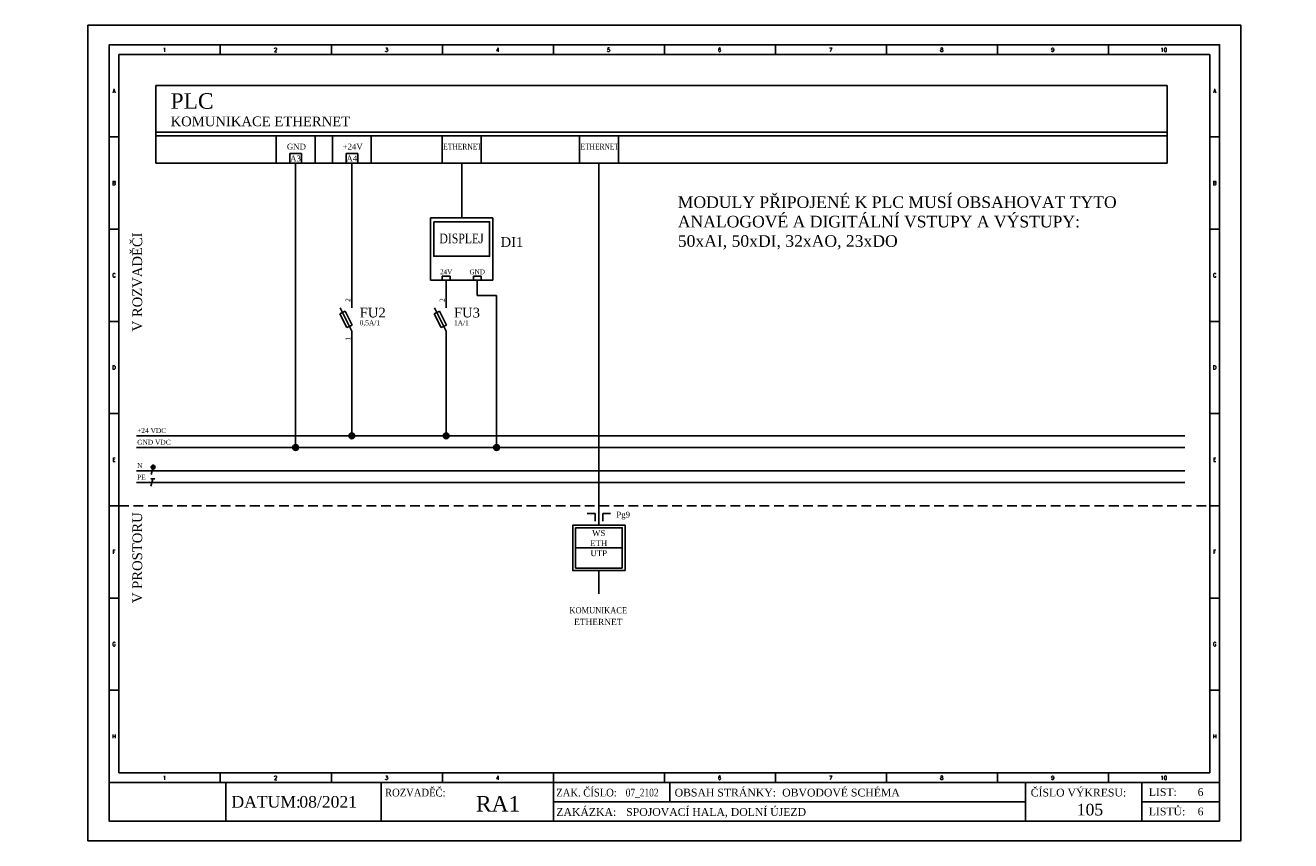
# Model space of a CAD drawing. Extents: x -1940 to 6437, y -1186 to -1165.
# Tile 10 of 10: x -1774 to -1741, y -1186 to -1165. Entities that reach past the tile are written whole.
import ezdxf
from ezdxf.enums import TextEntityAlignment as Align

# ---------------------------------------------------------------- set-up
doc = ezdxf.new("R2010")
doc.units = 0
doc.header["$MEASUREMENT"] = 0
doc.linetypes.add('ČÁRKOVANÁ2', pattern=[0.375, 0.25, -0.125])
for name, color, linetype in [('Kabeláž (vodiče)', 7, 'CONTINUOUS'), ('Přístroje MaR', 1, 'CONTINUOUS'), ('Výkres', 4, 'CONTINUOUS'), ('Výzbroj', 1, 'CONTINUOUS')]:
    doc.layers.add(name, color=color, linetype=linetype)
doc.layers.add('Výkres netisk', color=7, linetype='CONTINUOUS', plot=False)
doc.styles.add('Romans', font='romans.shx')
doc.styles.get("Standard").update_dxf_attribs({"font": 'times.ttf'})

msp = doc.modelspace()

# ---------------------------------------------------------------- hatches: boundary and pattern name
at = {"layer": 'Kabeláž (vodiče)'}
for points in [[(-1765.373, -1175.645, 1), (-1765.523, -1175.645, 1)], [(-1762.945, -1175.645, 1), (-1763.095, -1175.645, 1)], [(-1766.823, -1175.945, 1), (-1766.973, -1175.945, 1)], [(-1761.645, -1175.945, 1), (-1761.795, -1175.945, 1)], [(-1770.519, -1176.448, 2.027799), (-1770.582, -1176.497, 0.493145)]]:
    msp.add_hatch(color=256, dxfattribs=at).paths.add_polyline_path(points)

# ---------------------------------------------------------------- linework, layer by layer
for p, q in [((-1766.898, -1168.62, 41.021), (-1766.898, -1175.945, 41.021)), ((-1765.448, -1172.045, 42.475), (-1765.448, -1168.62, 41.021)), ((-1762.62, -1168.62, 41.021), (-1762.62, -1170.032, 1.306)), ((-1759.085, -1177.945, 41.021), (-1759.085, -1169.475, 21.164)), ((-1763.02, -1172.045, 1.454), (-1763.02, -1171.632, 1.306)), ((-1762.22, -1171.632, 1.306), (-1762.22, -1172.032, 1.306)), ((-1762.22, -1172.032, 1.306), (-1761.72, -1172.032, 1.306)), ((-1761.72, -1172.032, 1.306), (-1761.72, -1175.945, 1.306)), ((-1765.448, -1173.245, 42.475), (-1765.448, -1175.645, 41.021)), ((-1763.02, -1173.245, 1.454), (-1763.02, -1175.645)), ((-1770.998, -1175.645, 41.021), (-1743.998, -1175.645, 41.021)), ((-1770.998, -1175.945, 41.021), (-1743.998, -1175.945, 41.021)), ((-1770.998, -1176.545, 41.021), (-1743.998, -1176.545, 41.021)), ((-1770.569, -1176.448, 41.021), (-1770.621, -1176.641, 41.021)), ((-1770.998, -1176.845, 41.021), (-1743.998, -1176.845, 41.021)), ((-1770.574, -1176.748, 41.021), (-1770.626, -1176.941, 41.021)), ((-1770.624, -1176.748, 41.021), (-1770.524, -1176.748, 41.021)), ((-1759.185, -1177.644, 41.021), (-1759.385, -1177.644, 41.021)), ((-1759.185, -1177.644, 41.021), (-1759.185, -1177.844, 41.021)), ((-1758.985, -1177.644, 41.021), (-1758.985, -1177.844, 41.021)), ((-1758.985, -1177.644, 41.021), (-1758.785, -1177.644, 41.021)), ((-1759.685, -1178.53, 41.021), (-1758.485, -1178.53, 41.021)), ((-1759.085, -1179.115, 41.021), (-1759.085, -1179.715, 41.021))]:
    msp.add_line(p, q, dxfattribs=at)
at = {"layer": 'Kabeláž (vodiče)', "elevation": 41.021}
for points in [[(-1758.41, -1179.115), (-1759.76, -1179.115), (-1759.76, -1177.945), (-1758.41, -1177.945)], [(-1758.485, -1179.05), (-1759.685, -1179.05), (-1759.685, -1178.01), (-1758.485, -1178.01)]]:
    msp.add_lwpolyline(points, close=True, dxfattribs=at)
at = {"layer": 'Kabeláž (vodiče)'}
for centre, radius in [((-1765.448, -1175.645, 41.021), 0.075), ((-1763.02, -1175.645, 0.144), 0.075), ((-1766.898, -1175.945, 41.021), 0.075), ((-1761.72, -1175.945, 1.306), 0.075), ((-1770.569, -1176.448, 41.021), 0.05)]:
    msp.add_circle(centre, radius, dxfattribs=at)
at = {"layer": 'Výkres'}
for p, q in [((-1771.448, -1165.82, 41.021), (-1743.348, -1165.82, 41.021)), ((-1771.448, -1165.82, 41.021), (-1771.448, -1184.32, 41.021)), ((-1768.838, -1165.57, 41.021), (-1768.838, -1165.82, 41.021)), ((-1765.978, -1165.57, 41.021), (-1765.978, -1165.82, 41.021)), ((-1763.118, -1165.57, 41.021), (-1763.118, -1165.82, 41.021)), ((-1760.258, -1165.57, 41.021), (-1760.258, -1165.82, 41.021)), ((-1757.398, -1165.57, 41.021), (-1757.398, -1165.82, 41.021)), ((-1754.538, -1165.57, 41.021), (-1754.538, -1165.82, 41.021)), ((-1751.678, -1165.57, 41.021), (-1751.678, -1165.82, 41.021)), ((-1748.818, -1165.57, 41.021), (-1748.818, -1165.82, 41.021)), ((-1745.958, -1165.57, 41.021), (-1745.958, -1165.82, 41.021)), ((-1743.348, -1165.82, 41.021), (-1743.348, -1184.32, 41.021)), ((-1771.698, -1167.945, 41.021), (-1771.448, -1167.945, 41.021)), ((-1743.348, -1167.945, 41.021), (-1743.098, -1167.945, 41.021)), ((-1771.698, -1170.32, 41.021), (-1771.448, -1170.32, 41.021)), ((-1743.348, -1170.32, 41.021), (-1743.098, -1170.32, 41.021)), ((-1771.698, -1172.695, 41.021), (-1771.448, -1172.695, 41.021)), ((-1743.348, -1172.695, 41.021), (-1743.098, -1172.695, 41.021)), ((-1771.698, -1175.07, 41.021), (-1771.448, -1175.07, 41.021)), ((-1743.348, -1175.07, 41.021), (-1743.098, -1175.07, 41.021)), ((-1771.698, -1177.445, 41.021), (-1771.448, -1177.445, 41.021)), ((-1743.348, -1177.445, 41.021), (-1743.098, -1177.445, 41.021)), ((-1771.698, -1179.82, 41.021), (-1771.448, -1179.82, 41.021)), ((-1743.348, -1179.82, 41.021), (-1743.098, -1179.82, 41.021)), ((-1743.348, -1179.82, 41.021), (-1743.098, -1179.82, 41.021)), ((-1771.698, -1182.195, 41.021), (-1771.448, -1182.195, 41.021)), ((-1743.348, -1182.195, 41.021), (-1743.098, -1182.195, 41.021)), ((-1743.348, -1184.32, 41.021), (-1771.448, -1184.32, 41.021)), ((-1768.838, -1184.32, 41.021), (-1768.838, -1184.57, 41.021)), ((-1765.978, -1184.32, 41.021), (-1765.978, -1184.57, 41.021)), ((-1763.118, -1184.32, 41.021), (-1763.118, -1184.57, 41.021)), ((-1760.258, -1184.32, 41.021), (-1760.258, -1184.57, 41.021)), ((-1757.398, -1184.32, 41.021), (-1757.398, -1184.57, 41.021)), ((-1754.538, -1184.32, 41.021), (-1754.538, -1184.57, 41.021)), ((-1751.678, -1184.32, 41.021), (-1751.678, -1184.57, 41.021)), ((-1748.818, -1184.32, 41.021), (-1748.818, -1184.57, 41.021)), ((-1745.958, -1184.32, 41.021), (-1745.958, -1184.57, 41.021)), ((-1771.698, -1184.57, 41.021), (-1743.098, -1184.57, 41.021)), ((-1768.698, -1185.57, 41.021), (-1768.698, -1184.57, 41.021)), ((-1764.698, -1185.57, 41.021), (-1764.698, -1184.57, 41.021)), ((-1760.258, -1185.57, 41.021), (-1760.258, -1184.57, 41.021)), ((-1757.258, -1185.07, 41.021), (-1757.258, -1184.57, 41.021)), ((-1748.098, -1185.57, 41.021), (-1748.098, -1184.57, 41.021)), ((-1745.098, -1185.57, 41.021), (-1745.098, -1184.57, 41.021)), ((-1745.098, -1185.07, 41.021), (-1743.098, -1185.068, 41.021)), ((-1748.098, -1185.07, 41.021), (-1760.258, -1185.07, 41.021))]:
    msp.add_line(p, q, dxfattribs=at)
at = {"layer": 'Výkres', "color": 7}
msp.add_line((-1759.085, -1169.475, 21.164), (-1759.085, -1168.62, 41.021), dxfattribs=at)
at = {"layer": 'Výkres', "color": 6, "linetype": 'ČÁRKOVANÁ2'}
msp.add_line((-1771.448, -1177.445, 41.021), (-1743.348, -1177.445, 41.021), dxfattribs=at)
at = {"layer": 'Výkres', "elevation": 41.021}
msp.add_lwpolyline([(-1743.098, -1185.57), (-1771.698, -1185.57), (-1771.698, -1165.57), (-1743.098, -1165.57), (-1743.098, -1185.57)], close=True, dxfattribs=at)
at = {"layer": 'Výkres netisk', "color": 7, "elevation": 41.021}
msp.add_lwpolyline([(-1772.248, -1186.07), (-1742.548, -1186.07), (-1742.548, -1165.07), (-1772.248, -1165.07)], close=True, dxfattribs=at)
at = {"layer": 'Výzbroj'}
for p, q in [((-1770.498, -1166.62, 41.021), (-1744.448, -1166.62, 41.021)), ((-1770.498, -1166.62, 41.021), (-1770.498, -1168.62, 41.021)), ((-1744.448, -1166.62, 41.021), (-1744.448, -1168.62, 41.021)), ((-1770.498, -1167.82, 41.021), (-1744.448, -1167.82, 41.021)), ((-1770.498, -1167.92, 41.021), (-1744.448, -1167.92, 41.021)), ((-1767.398, -1168.62, 41.021), (-1767.398, -1167.92, 41.021)), ((-1766.398, -1168.62, 41.021), (-1766.398, -1167.92, 41.021)), ((-1765.948, -1168.62, 41.021), (-1765.948, -1167.92, 41.021)), ((-1764.948, -1168.62, 41.021), (-1764.948, -1167.92, 41.021)), ((-1763.12, -1168.62, 41.021), (-1763.12, -1167.92, 41.021)), ((-1762.12, -1168.62, 41.021), (-1762.12, -1167.92, 41.021)), ((-1759.585, -1168.62, 41.021), (-1759.585, -1167.92, 41.021)), ((-1758.585, -1168.62, 41.021), (-1758.585, -1167.92, 41.021)), ((-1767.048, -1168.37, 41.021), (-1766.748, -1168.37, 41.021)), ((-1767.048, -1168.62, 41.021), (-1767.048, -1168.37, 41.021)), ((-1766.748, -1168.62, 41.021), (-1766.748, -1168.37, 41.021)), ((-1765.598, -1168.37, 41.021), (-1765.298, -1168.37, 41.021)), ((-1765.598, -1168.62, 41.021), (-1765.598, -1168.37, 41.021)), ((-1765.298, -1168.62, 41.021), (-1765.298, -1168.37, 41.021)), ((-1770.498, -1168.62, 41.021), (-1744.448, -1168.62, 41.021)), ((-1767.398, -1168.62, 41.021), (-1766.398, -1168.62, 41.021)), ((-1765.948, -1168.62, 41.021), (-1764.948, -1168.62, 41.021)), ((-1763.12, -1168.62, 41.021), (-1762.12, -1168.62, 41.021)), ((-1762.009, -1168.62, 41.021), (-1761.009, -1168.62, 41.021)), ((-1759.585, -1168.62, 41.021), (-1758.585, -1168.62, 41.021)), ((-1765.448, -1172.945, 42.475), (-1765.748, -1172.345, 42.475)), ((-1765.448, -1172.345, 42.475), (-1765.448, -1172.045, 42.475)), ((-1763.02, -1172.945, 1.454), (-1763.32, -1172.345, 1.454)), ((-1763.02, -1172.345, 1.454), (-1763.02, -1172.045, 1.454)), ((-1765.621, -1172.432, 42.475), (-1765.755, -1172.5, 42.475)), ((-1765.576, -1172.857, 42.475), (-1765.755, -1172.5, 42.475)), ((-1765.442, -1172.79, 42.475), (-1765.621, -1172.432, 42.475)), ((-1763.192, -1172.432, 1.454), (-1763.326, -1172.5, 1.454)), ((-1763.147, -1172.857, 1.454), (-1763.326, -1172.5, 1.454)), ((-1763.013, -1172.79, 1.454), (-1763.192, -1172.432, 1.454)), ((-1765.442, -1172.79, 42.475), (-1765.576, -1172.857, 42.475)), ((-1765.448, -1173.245, 42.475), (-1765.448, -1172.945, 42.475)), ((-1763.013, -1172.79, 1.454), (-1763.147, -1172.857, 1.454)), ((-1763.02, -1173.245, 1.454), (-1763.02, -1172.945, 1.454))]:
    msp.add_line(p, q, dxfattribs=at)
at = {"layer": 'Výzbroj', "color": 8}
for p, q in [((-1763.12, -1171.632, 1.306), (-1763.12, -1171.532, 1.306)), ((-1763.12, -1171.532, 1.306), (-1762.92, -1171.532, 1.306)), ((-1763.12, -1171.632, 1.306), (-1762.92, -1171.632, 1.306)), ((-1762.92, -1171.532, 1.306), (-1762.92, -1171.632, 1.306)), ((-1762.32, -1171.632, 1.306), (-1762.32, -1171.532, 1.306)), ((-1762.32, -1171.532, 1.306), (-1762.12, -1171.532, 1.306)), ((-1762.32, -1171.632, 1.306), (-1762.12, -1171.632, 1.306)), ((-1762.12, -1171.532, 1.306), (-1762.12, -1171.632, 1.306))]:
    msp.add_line(p, q, dxfattribs=at)
at = {"layer": 'Výzbroj', "elevation": 1.306}
for points in [[(-1761.82, -1171.632), (-1763.42, -1171.632), (-1763.42, -1170.032), (-1761.82, -1170.032)], [(-1763.34, -1170.131), (-1761.9, -1170.131), (-1761.9, -1171.019), (-1763.34, -1171.019)]]:
    msp.add_lwpolyline(points, close=True, dxfattribs=at)

# ---------------------------------------------------------------- texts
at = {"layer": 'Kabeláž (vodiče)'}
for s, p in [(' V ROZVADĚČI', (-1770.851, -1171.726, 41.021)), (' V PROSTORU', (-1770.851, -1178.829, 41.021))]:
    msp.add_text(s, height=0.25, rotation=90, dxfattribs=at).set_placement(p, align=Align.CENTER)
at = {"layer": 'Kabeláž (vodiče)', "ltscale": 0.3}
for s, p in [('+24 VDC', (-1770.98, -1175.57, 39.93)), ('GND VDC', (-1770.98, -1175.87, 39.93)), ('PE', (-1770.98, -1176.77, 39.93))]:
    msp.add_text(s, height=0.125, dxfattribs=at).set_placement(p)
at = {"layer": 'Kabeláž (vodiče)', "color": 7, "ltscale": 0.3}
for s, height, p in [('N', 0.125, (-1770.98, -1176.47, 39.93)), ('Pg9', 0.15, (-1758.637, -1177.748, 39.93))]:
    msp.add_text(s, height=height, dxfattribs=at).set_placement(p)
at = {"layer": 'Kabeláž (vodiče)', "color": 2, "ltscale": 0.4}
msp.add_text('WS', height=0.15, dxfattribs=at).set_placement((-1759.09, -1178.222, 41.321), align=Align.CENTER)
at = {"layer": 'Kabeláž (vodiče)', "color": 4, "ltscale": 0.4}
msp.add_text('ETH', height=0.15, dxfattribs=at).set_placement((-1759.09, -1178.482, 41.321), align=Align.CENTER)
at = {"layer": 'Kabeláž (vodiče)', "color": 7, "ltscale": 0.4}
msp.add_text('UTP', height=0.15, dxfattribs=at).set_placement((-1759.09, -1178.742, 41.321), align=Align.CENTER)
at = {"layer": 'Přístroje MaR', "color": 7, "ltscale": 0.3, "width": 0.9}
msp.add_text('KOMUNIKACE', height=0.16, dxfattribs=at).set_placement((-1759.103, -1180.215, 39.93), align=Align.CENTER)
at = {"layer": 'Přístroje MaR', "color": 7, "ltscale": 0.3}
msp.add_text('ETHERNET', height=0.16, dxfattribs=at).set_placement((-1759.103, -1180.515, 39.93), align=Align.CENTER)
at = {"layer": 'Výkres', "style": 'Romans'}
for s, p in [('1', (-1770.276, -1165.751, 41.021)), ('2', (-1767.416, -1165.751, 41.021)), ('3', (-1764.556, -1165.751, 41.021)), ('4', (-1761.696, -1165.751, 41.021)), ('5', (-1758.836, -1165.751, 41.021)), ('6', (-1755.976, -1165.751, 41.021)), ('7', (-1753.116, -1165.751, 41.021)), ('8', (-1750.256, -1165.751, 41.021)), ('9', (-1747.396, -1165.751, 41.021)), ('10', (-1744.536, -1165.751, 41.021)), ('A', (-1771.576, -1166.808, 41.021)), ('A', (-1743.226, -1166.808, 41.021)), ('B', (-1771.576, -1169.183, 41.021)), ('B', (-1743.226, -1169.183, 41.021)), ('C', (-1771.576, -1171.558, 41.021)), ('C', (-1743.226, -1171.558, 41.021)), ('D', (-1771.576, -1173.933, 41.021)), ('D', (-1743.226, -1173.933, 41.021)), ('E', (-1771.576, -1176.308, 41.021)), ('E', (-1743.226, -1176.308, 41.021)), ('F', (-1771.576, -1178.683, 41.021)), ('F', (-1743.226, -1178.683, 41.021)), ('G', (-1771.576, -1181.058, 41.021)), ('G', (-1743.226, -1181.058, 41.021)), ('H', (-1771.576, -1183.433, 41.021)), ('H', (-1743.226, -1183.433, 41.021)), ('1', (-1770.276, -1184.501, 41.021)), ('2', (-1767.416, -1184.501, 41.021)), ('3', (-1764.556, -1184.501, 41.021)), ('4', (-1761.696, -1184.501, 41.021)), ('6', (-1755.976, -1184.501, 41.021)), ('7', (-1753.116, -1184.501, 41.021)), ('8', (-1750.256, -1184.501, 41.021)), ('9', (-1747.396, -1184.501, 41.021)), ('10', (-1744.536, -1184.501, 41.021))]:
    msp.add_text(s, height=0.1, dxfattribs=at).set_placement(p, align=Align.CENTER)
at = {"layer": 'Výkres'}
for s, width, p in [('ROZVADĚČ:', 0.9, (-1764.594, -1184.931, 41.021)), ('ZAK. ČÍSLO:', 0.9, (-1760.183, -1184.931, 41.021)), ('07_2102', 0.8, (-1758.396, -1184.931, 41.021))]:
    msp.add_text(s, height=0.2, dxfattribs=dict(at, width=width)).set_placement(p)
for s, height, p in [('OBSAH STRÁNKY: ', 0.2, (-1757.135, -1184.931, 41.021)), ('OBVODOVÉ SCHÉMA', 0.2, (-1754.365, -1184.931, 41.021)), ('ČÍSLO VÝKRESU:', 0.2, (-1747.964, -1184.931, 41.021)), ('LIST:', 0.2, (-1744.923, -1184.918, 41.021)), ('DATUM:', 0.3, (-1768.55, -1185.219, 41.021)), ('08/2021', 0.3, (-1766.802, -1185.219, 41.021)), ('ZAKÁZKA:', 0.2, (-1760.183, -1185.431, 41.021)), ('SPOJOVACÍ HALA, DOLNÍ ÚJEZD', 0.2, (-1758.383, -1185.431, 41.021)), ('LISTŮ:', 0.2, (-1744.923, -1185.418, 41.021))]:
    msp.add_text(s, height=height, dxfattribs=at).set_placement(p)
for s, height, p in [('6', 0.2, (-1743.589, -1184.918, 41.021)), ('RA1', 0.4, (-1761.683, -1185.319, 41.021)), ('105', 0.3, (-1746.438, -1185.42, 41.021)), ('6', 0.2, (-1743.589, -1185.418, 41.021))]:
    msp.add_text(s, height=height, dxfattribs=at).set_placement(p, align=Align.CENTER)
at = {"layer": 'Výzbroj', "color": 7, "ltscale": 0.3}
for s, height, p in [('PLC', 0.4, (-1770.119, -1167.219, 42.959)), ('KOMUNIKACE ETHERNET', 0.25, (-1770.119, -1167.669, 42.959)), ('MODULY PŘIPOJENÉ K PLC MUSÍ OBSAHOVAT TYTO', 0.3, (-1757.054, -1169.775, 42.959)), ('ANALOGOVÉ A DIGITÁLNÍ VSTUPY A VÝSTUPY:', 0.3, (-1757.054, -1170.275, 42.959)), ('DI1', 0.25, (-1761.62, -1170.776, 0.215)), ('50xAI, 50xDI, 32xAO, 23xDO', 0.3, (-1757.054, -1170.775, 42.959)), ('FU2', 0.25, (-1765.248, -1172.594, 41.384)), ('FU3', 0.25, (-1762.82, -1172.594, 0.362)), ('0,5A/1', 0.125, (-1765.248, -1172.794, 41.384)), ('1A/1', 0.125, (-1762.82, -1172.794, 0.362))]:
    msp.add_text(s, height=height, dxfattribs=at).set_placement(p)
for s, p in [('GND', (-1766.878, -1168.27, 42.959)), ('+24V', (-1765.428, -1168.27, 42.959)), ('A3', (-1766.9, -1168.574, 42.959)), ('A4', (-1765.45, -1168.574, 42.959))]:
    msp.add_text(s, height=0.15, dxfattribs=at).set_placement(p, align=Align.CENTER)
for s, height, width, p in [('ETHERNET', 0.15, 0.7, (-1762.599, -1168.27, 42.959)), ('ETHERNET', 0.15, 0.7, (-1759.064, -1168.27, 42.959)), ('DISPLEJ', 0.25, 0.8, (-1762.624, -1170.684, 0.215))]:
    msp.add_text(s, height=height, dxfattribs=dict(at, width=width)).set_placement(p, align=Align.CENTER)
at = {"layer": 'Výzbroj', "color": 8, "ltscale": 0.3, "width": 0.8}
for s, p in [('24V', (-1763.02, -1171.482, 42.246)), ('GND', (-1762.22, -1171.482, 42.246))]:
    msp.add_text(s, height=0.125, dxfattribs=at).set_placement(p, align=Align.CENTER)
at = {"layer": 'Výzbroj', "color": 8, "ltscale": 0.3}
for p in [(-1765.488, -1172.195, 41.384), (-1763.06, -1172.195, 0.362)]:
    msp.add_text('2', height=0.125, rotation=90, dxfattribs=at).set_placement(p)
msp.add_text('1', height=0.125, rotation=90, dxfattribs=at).set_placement((-1765.488, -1173.096, 41.384), align=Align.RIGHT)

doc.saveas('drawing.dxf')
